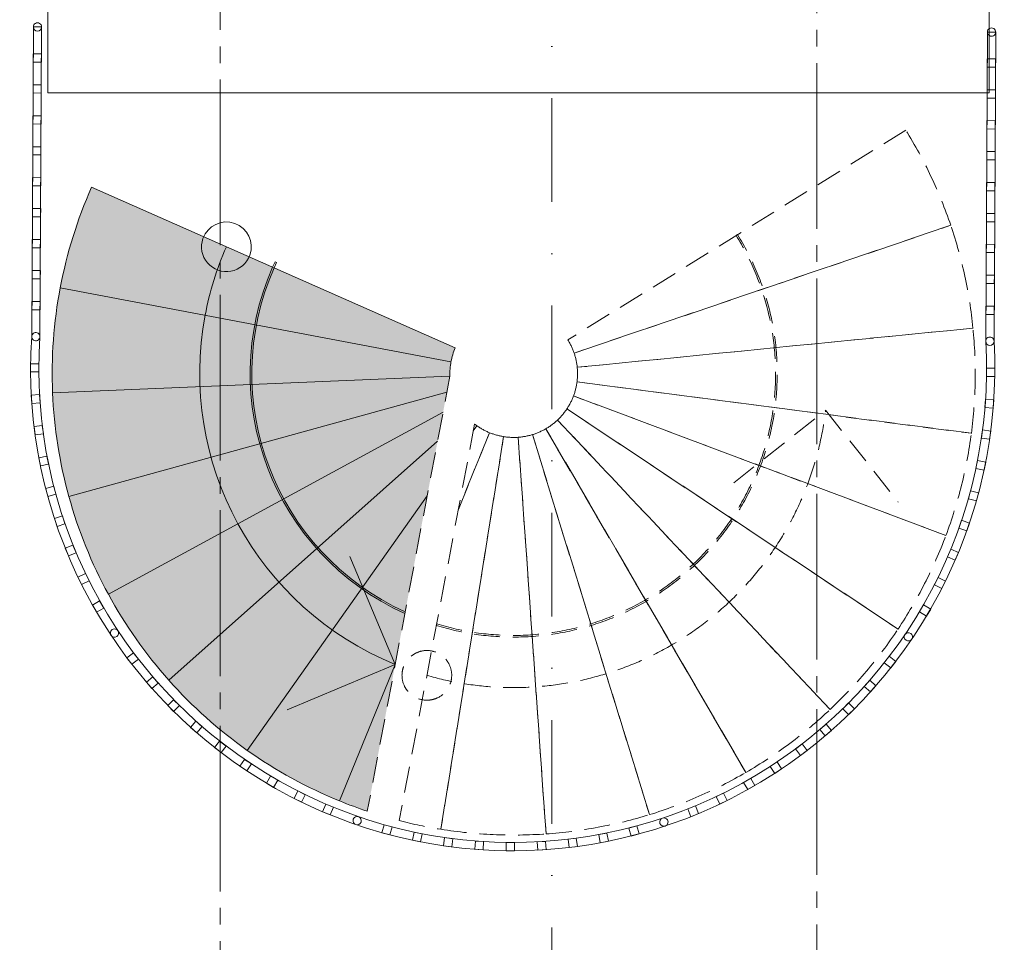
# Model space of a CAD drawing. Header units: millimetres. Extents: x -3350 to 1628655, y -3400 to 242269.
# Tile 4 of 73: x 4795 to 7766, y 4246 to 7031. Entities that reach past the tile are written whole.
import ezdxf
from ezdxf.enums import TextEntityAlignment as Align

# ---------------------------------------------------------------- set-up
doc = ezdxf.new("R2010")
doc.units = ezdxf.units.MM
doc.header["$MEASUREMENT"] = 0
for name, pattern in [('B0204', [650, 500, -50, 50, -50]), ('B0302', [625.500011, 313.000011, -156.25, 0, -156.25]), ('B0701', [117.059997, 77.999997, -39.06])]:
    doc.linetypes.add(name, pattern=pattern)
for name, color, linetype in [('24 Trappen', 7, 'Continuous'), ('24 Trappen Afdek-arcering', 7, 'Continuous'), ('A Lijn doorsnede', 7, 'Continuous'), ('A Stramien', 7, 'Continuous'), ('Z Ruimtebenaming fase 1 Zone omranding', 7, 'Continuous')]:
    doc.layers.add(name, color=color, linetype=linetype)

# ---------------------------------------------------------------- blocks, each defined once
blk = doc.blocks.new('Stair_3_1')
at = {"layer": '24 Trappen Afdek-arcering', "linetype": 'Continuous', "lineweight": 0, "true_color": 0xffffff}
for points in [[(5011.2, 6524.9, 0.057186), (4917, 6221.7), (6096, 5998.5, -0.057186), (6109.1, 6040.4)], [(4917, 6221.7, 0.057186), (4893.9, 5905.1), (6092.8, 5954.7), (6092.8, 5955, -0.056763), (6096, 5998.5)], [(4893.9, 5905.1, 0.057186), (4943.1, 5591.4), (6083.7, 5906.9), (6092.8, 5954.7)], [(4943.1, 5591.4, 0.057186), (5062.1, 5297), (6072.3, 5846.7), (6083.7, 5906.9)], [(5062.1, 5297, 0.057186), (5244.6, 5037.2), (6055.5, 5758.3), (6072.3, 5846.7)], [(5244.6, 5037.2, 0.057186), (5481.3, 4825.5), (6024.2, 5593.3), (6055.5, 5758.3)], [(6024.2, 5593.3), (5481.3, 4825.5, 0.057186), (5759.8, 4673), (5927.7, 5085.1)], [(5759.8, 4673, 0.016049), (5843.6, 4641.9), (5927.7, 5085.1)]]:
    blk.add_hatch(color=7, dxfattribs=at).paths.add_polyline_path(points)
at = {"layer": '24 Trappen', "color": 9, "linetype": 'B0701', "lineweight": 0}
for p, q in [((7468.4, 6697.3), (6449, 6064.3)), ((7604.1, 6410.2), (6467.7, 6024.6)), ((6467.7, 6024.6), (7604.1, 6410.2)), ((6960.8, 6382.1), (6956.6, 6379.5)), ((7671.2, 6099.9), (6477, 5981.6)), ((6477, 5981.6), (7671.2, 6099.9)), ((6092.8, 5955), (5843.6, 4641.9)), ((7666.2, 5782.4), (6476.3, 5937.7)), ((6476.3, 5937.7), (7666.2, 5782.4)), ((7589.5, 5474.3), (6465.7, 5895.1)), ((6465.7, 5895.1), (7589.5, 5474.3)), ((7445, 5191.6), (6445.7, 5856)), ((6445.7, 5856), (7445, 5191.6)), ((6949, 5632.9), (7226.5, 5852)), ((7226.5, 5852), (7445.6, 5574.5)), ((6167.2, 5810.5), (5940, 4613.5)), ((6163.3, 5790.1), (6174.1, 5805.4)), ((6174.1, 5805.4), (6163.3, 5790.1)), ((6985.7, 4759), (6382.2, 5796.2)), ((6382.2, 5796.2), (6985.7, 4759)), ((7240.2, 4948.9), (6417.4, 5822.4)), ((6417.4, 5822.4), (7240.2, 4948.9)), ((6065.6, 4587.5), (6254.9, 5772.4)), ((6254.9, 5772.4), (6065.6, 4587.5)), ((6118.2, 5552.7), (6212.6, 5784.3)), ((6212.6, 5784.3), (6118.2, 5552.7)), ((6382.8, 4573.4), (6298.8, 5770.5)), ((6298.8, 5770.5), (6382.8, 4573.4)), ((6694.9, 4631.6), (6342, 5778.5)), ((6342, 5778.5), (6694.9, 4631.6))]:
    blk.add_line(p, q, dxfattribs=at)
at = {"layer": '24 Trappen', "color": 9, "linetype": 'Continuous', "lineweight": 0}
for p, q in [((6109.1, 6040.4), (5011.2, 6524.9)), ((5565, 6299.9), (5557.9, 6283.7)), ((5569.6, 6297.9), (5565, 6299.9)), ((5562.5, 6281.7), (5569.6, 6297.9)), ((4917, 6221.7), (6096, 5998.5)), ((6096, 5998.5), (4917, 6221.7)), ((4893.9, 5905.1), (6092.8, 5954.7)), ((6092.8, 5954.7), (4893.9, 5905.1)), ((4943.1, 5591.4), (6083.7, 5906.9)), ((6083.7, 5906.9), (4943.1, 5591.4)), ((5062.1, 5297), (6072.3, 5846.7)), ((6072.3, 5846.7), (5062.1, 5297)), ((5244.6, 5037.2), (6055.5, 5758.3)), ((6055.5, 5758.3), (5244.6, 5037.2)), ((5481.3, 4825.5), (6024.2, 5593.3)), ((6024.2, 5593.3), (5481.3, 4825.5)), ((5790.5, 5410.9), (5927.7, 5085.1)), ((5927.7, 5085.1), (5601.8, 4947.9)), ((5759.8, 4673), (5927.7, 5085.1)), ((5927.7, 5085.1), (5759.8, 4673))]:
    blk.add_line(p, q, dxfattribs=at)
at = {"layer": '24 Trappen', "color": 9, "linetype": 'B0701', "lineweight": 0}
for centre, radius, start, end in [((6285.3, 5962.6), 1392.6, 18.7465, 31.8383), ((6285.3, 5962.6), 1392.6, 5.6548, 18.7465), ((6285.3, 5962.6), 795.1, 252.9211, 31.8383), ((6285.3, 5962.6), 790.1, 252.8809, 31.8383), ((6285.3, 5962.6), 1392.6, 352.563, 5.6548), ((6285.3, 5962.6), 192.6, 18.7465, 31.8383), ((6285.3, 5962.6), 192.6, 5.6548, 18.7465), ((6285.3, 5962.6), 192.6, 352.563, 5.6548), ((6285.3, 5962.6), 192.6, 339.4712, 352.563), ((6285.3, 5962.6), 192.6, 326.3795, 339.4712), ((6285.3, 5962.6), 192.6, 313.2877, 326.3795), ((6285.3, 5962.6), 947.6, 253.9431, 353.2936), ((6285.3, 5962.6), 192.6, 232.1771, 234.7372), ((6285.3, 5962.6), 192.6, 234.7372, 247.829), ((6285.3, 5962.6), 192.6, 287.1042, 300.196), ((6285.3, 5962.6), 192.6, 300.196, 313.2877), ((6285.3, 5962.6), 192.6, 247.829, 260.9207), ((6285.3, 5962.6), 192.6, 260.9207, 274.0125), ((6285.3, 5962.6), 192.6, 274.0125, 287.1042), ((6285.3, 5962.6), 1392.6, 339.4712, 352.563), ((6285.3, 5962.6), 1392.6, 326.3795, 339.4712), ((6285.3, 5962.6), 1392.6, 313.2877, 326.3795), ((6023.2, 5052), 75, 340.5362, 160.5362), ((6023.2, 5052), 75, 160.5362, 340.5362), ((6285.3, 5962.6), 1392.6, 300.196, 313.2877), ((6285.3, 5962.6), 1392.6, 287.1042, 300.196), ((6285.3, 5962.6), 1392.6, 255.6422, 260.9207), ((6285.3, 5962.6), 1392.6, 274.0125, 287.1042), ((6285.3, 5962.6), 1392.6, 260.9207, 274.0125)]:
    blk.add_arc(centre, radius, start, end, dxfattribs=at)
at = {"layer": '24 Trappen', "color": 9, "linetype": 'Continuous', "lineweight": 0}
for centre, radius, start, end in [((6285.3, 5962.6), 1392.6, 156.1867, 169.2784), ((5418.4, 6345.3), 75, 340.5362, 160.5362), ((5418.4, 6345.3), 75, 160.5362, 340.5362), ((6285.3, 5962.6), 947.6, 156.1867, 169.2784), ((6285.3, 5962.6), 795.1, 156.1867, 245.5993), ((6285.3, 5962.6), 790.1, 156.1867, 245.5112), ((6285.3, 5962.6), 1392.6, 169.2784, 182.3702), ((6285.3, 5962.6), 947.6, 169.2784, 247.829), ((6285.3, 5962.6), 192.6, 156.1867, 169.2784), ((6285.3, 5962.6), 192.6, 169.2784, 182.2735), ((6285.3, 5962.6), 1392.6, 182.3702, 195.4619), ((6285.3, 5962.6), 1392.6, 195.4619, 208.5537), ((6285.3, 5962.6), 1392.6, 208.5537, 221.6454), ((6285.3, 5962.6), 1392.6, 221.6454, 234.7372), ((6285.3, 5962.6), 1392.6, 234.7372, 247.829), ((6285.3, 5962.6), 1392.6, 247.829, 251.5068)]:
    blk.add_arc(centre, radius, start, end, dxfattribs=at)
blk = doc.blocks.new('Railing_1_1')
at = {"layer": '24 Trappen', "color": 9, "linetype": 'Continuous', "lineweight": 0}
for p, q in [((4835.9, 7008.9), (4830.8, 6074.6)), ((4835.9, 7008.9), (4830.8, 6074.6)), ((4860.9, 7008.8), (4835.9, 7008.9)), ((4860.9, 7008.8), (4835.9, 7008.9)), ((4855.8, 6073.7), (4860.9, 7008.8)), ((4855.8, 6073.7), (4860.9, 7008.8)), ((7714.7, 6993.4), (7709.6, 6060)), ((7714.7, 6993.4), (7709.6, 6060)), ((7739.7, 6993.2), (7714.7, 6993.4)), ((7739.7, 6993.2), (7714.7, 6993.4)), ((7734.6, 6060.7), (7739.7, 6993.2)), ((7734.6, 6060.7), (7739.7, 6993.2))]:
    blk.add_line(p, q, dxfattribs=at)
at = {"layer": '24 Trappen', "color": 9, "linetype": 'Continuous', "lineweight": 0, "flags": 128}
for points in [[(4860.9, 7008.8, 1), (4835.9, 7008.9, 1)], [(7714.7, 6993.4, 1), (7739.7, 6993.2, 1)], [(4855.8, 6073.3, 1), (4830.9, 6075, 1)], [(7709.6, 6060.4, 1), (7734.6, 6060.3, 1)], [(5091.2, 5186.5, 1), (5070.3, 5172.7, 1)], [(7465.8, 5175.1, 1), (7486.5, 5161.1, 1)], [(5817.1, 4625.3, 1), (5808.9, 4601.7, 1)], [(6734.5, 4621, 1), (6742.5, 4597.2, 1)]]:
    blk.add_lwpolyline(points, format="xyb", close=True, dxfattribs=at)
for points in [[(4835.3, 6903), (4860.3, 6902.8), (4860.4, 6927.8), (4835.4, 6928)], [(7739.2, 6912.4), (7714.2, 6912.6), (7714.1, 6887.6), (7739.1, 6887.4)], [(4834.8, 6809.5), (4859.8, 6809.4), (4859.9, 6834.4), (4834.9, 6834.5)], [(7738.7, 6819.1), (7713.7, 6819.3), (7713.6, 6794.3), (7738.6, 6794.1)], [(4834.3, 6716), (4859.3, 6715.9), (4859.4, 6740.9), (4834.4, 6741)], [(7738.2, 6725.8), (7713.2, 6726), (7713.1, 6701), (7738.1, 6700.8)], [(4833.8, 6622.5), (4858.8, 6622.4), (4858.9, 6647.4), (4833.9, 6647.5)], [(7737.7, 6632.5), (7712.7, 6632.7), (7712.6, 6607.7), (7737.6, 6607.5)], [(4833.3, 6529.1), (4858.3, 6528.9), (4858.4, 6553.9), (4833.4, 6554.1)], [(7737.2, 6539.3), (7712.2, 6539.4), (7712.1, 6514.4), (7737.1, 6514.3)], [(4832.8, 6435.6), (4857.8, 6435.5), (4857.9, 6460.5), (4832.9, 6460.6)], [(7736.7, 6446), (7711.7, 6446.1), (7711.6, 6421.1), (7736.6, 6421)], [(4832.3, 6342.1), (4857.3, 6342), (4857.4, 6367), (4832.4, 6367.1)], [(7736.2, 6352.7), (7711.2, 6352.8), (7711, 6327.8), (7736, 6327.7)], [(4831.8, 6248.6), (4856.8, 6248.5), (4856.9, 6273.5), (4831.9, 6273.6)], [(7735.7, 6259.4), (7710.7, 6259.5), (7710.5, 6234.5), (7735.5, 6234.4)], [(4831.3, 6155.2), (4856.3, 6155), (4856.4, 6180), (4831.4, 6180.2)], [(7735.2, 6166.1), (7710.2, 6166.2), (7710, 6141.2), (7735, 6141.1)], [(4827.5, 5967.5), (4852.5, 5967.5), (4852.6, 5992.5), (4827.6, 5992.5)], [(7737, 5978.6), (7712, 5978.8), (7711.9, 5953.8), (7736.9, 5953.6)], [(4831.3, 5872.6), (4856.2, 5874.1), (4854.7, 5899.1), (4829.7, 5897.5)], [(7734, 5883.6), (7709.1, 5885.4), (7707.3, 5860.5), (7732.2, 5858.7)], [(4841.2, 5778.1), (4866, 5781.3), (4862.8, 5806.1), (4838, 5802.8)], [(7724.8, 5789), (7700.1, 5792.5), (7696.6, 5767.7), (7721.4, 5764.3)], [(4857.3, 5684.4), (4881.8, 5689.2), (4877, 5713.8), (4852.5, 5708.9)], [(7709.5, 5695.3), (7685, 5700.3), (7679.9, 5675.8), (7704.4, 5670.8)], [(4879.5, 5592), (4903.6, 5598.4), (4897.2, 5622.6), (4873, 5616.2)], [(7688, 5602.7), (7663.9, 5609.3), (7657.3, 5585.2), (7681.4, 5578.6)], [(4907.6, 5501.2), (4931.3, 5509.2), (4923.3, 5532.9), (4899.6, 5524.9)], [(7660.6, 5511.7), (7636.9, 5519.9), (7628.7, 5496.3), (7652.3, 5488.1)], [(4941.6, 5412.5), (4964.7, 5422), (4955.2, 5445.1), (4932.1, 5435.6)], [(7627.2, 5422.7), (7604.2, 5432.5), (7594.5, 5409.4), (7617.5, 5399.7)], [(4981.3, 5326.2), (5003.8, 5337.2), (4992.8, 5359.6), (4970.3, 5348.6)], [(7588.2, 5336.1), (7565.8, 5347.3), (7554.6, 5325), (7576.9, 5313.8)], [(5026.6, 5242.7), (5048.3, 5255.1), (5035.9, 5276.8), (5014.2, 5264.3)], [(7543.5, 5252.2), (7521.9, 5264.9), (7509.3, 5243.3), (7530.9, 5230.7)], [(5133, 5085.3), (5152.9, 5100.5), (5137.7, 5120.4), (5117.9, 5105.2)], [(7438.3, 5094.1), (7418.6, 5109.4), (7403.2, 5089.7), (7423, 5074.4)], [(5193.7, 5012.2), (5212.5, 5028.6), (5196.1, 5047.5), (5177.3, 5031)], [(7378.2, 5020.5), (7359.5, 5037.1), (7342.9, 5018.4), (7361.6, 5001.8)], [(5259, 4943.2), (5276.8, 4960.8), (5259.1, 4978.5), (5241.4, 4960.9)], [(7313.4, 4951), (7295.8, 4968.8), (7278, 4951.2), (7295.6, 4933.4)], [(5328.7, 4878.6), (5345.3, 4897.3), (5326.5, 4913.9), (5310, 4895.1)], [(7244.2, 4885.9), (7227.8, 4904.8), (7208.9, 4888.4), (7225.3, 4869.5)], [(5402.5, 4818.7), (5417.8, 4838.5), (5398, 4853.7), (5382.7, 4834)], [(7170.9, 4825.4), (7155.8, 4845.3), (7135.9, 4830.2), (7151, 4810.3)], [(5480, 4763.7), (5493.9, 4784.5), (5473.2, 4798.4), (5459.2, 4777.7)], [(7093.8, 4769.9), (7080, 4790.7), (7059.2, 4777), (7072.9, 4756.1)], [(5560.9, 4713.9), (5573.5, 4735.5), (5551.9, 4748.1), (5539.3, 4726.5)], [(7013.2, 4719.5), (7000.9, 4741.2), (6979.1, 4728.8), (6991.5, 4707.1)], [(5644.9, 4669.5), (5656.1, 4691.9), (5633.7, 4703.1), (5622.6, 4680.7)], [(6929.6, 4674.4), (6918.6, 4696.9), (6896.2, 4686), (6907.1, 4663.5)], [(5731.7, 4630.7), (5741.3, 4653.8), (5718.3, 4663.4), (5708.6, 4640.4)], [(6843.1, 4634.9), (6833.7, 4658.1), (6810.5, 4648.7), (6820, 4625.5)], [(5911.8, 4570.5), (5918.4, 4594.6), (5894.2, 4601.1), (5887.7, 4577)], [(6004.4, 4549.3), (6009.4, 4573.8), (5984.9, 4578.7), (5979.9, 4554.3)], [(6571, 4551.4), (6566.3, 4576), (6541.7, 4571.2), (6546.5, 4546.7)], [(6663.5, 4573.3), (6657.1, 4597.5), (6632.9, 4591.2), (6639.3, 4567)], [(6098.2, 4534.2), (6101.6, 4558.9), (6076.8, 4562.3), (6073.5, 4537.5)], [(6192.8, 4525.2), (6194.6, 4550.2), (6169.7, 4551.9), (6167.9, 4527)], [(6287.8, 4522.5), (6287.9, 4547.5), (6262.9, 4547.6), (6262.8, 4522.6)], [(6382.8, 4526), (6381.3, 4550.9), (6356.3, 4549.4), (6357.8, 4524.4)], [(6477.3, 4535.6), (6474.2, 4560.4), (6449.4, 4557.3), (6452.5, 4532.5)]]:
    blk.add_lwpolyline(points, close=True, dxfattribs=at)
at = {"layer": '24 Trappen', "color": 9, "linetype": 'Continuous', "lineweight": 0}
for radius, start, end in [(1454.7, 176.1638, 3.2875), (1454.7, 176.1638, 3.2875), (1429.7, 176.1331, 3.3189), (1429.7, 176.1331, 3.3189)]:
    blk.add_arc((6282.3, 5977.3), radius, start, end, dxfattribs=at)
blk = doc.blocks.new('Railing_2_1')
at = {"layer": '24 Trappen', "color": 9, "linetype": 'Continuous', "lineweight": 0}
for p, q in [((4835.9, 7008.9), (4830.8, 6074.6)), ((4835.9, 7008.9), (4830.8, 6074.6)), ((4860.9, 7008.8), (4835.9, 7008.9)), ((4860.9, 7008.8), (4835.9, 7008.9)), ((4855.8, 6073.7), (4860.9, 7008.8)), ((4855.8, 6073.7), (4860.9, 7008.8)), ((7714.7, 6993.4), (7709.6, 6060)), ((7714.7, 6993.4), (7709.6, 6060)), ((7739.7, 6993.2), (7714.7, 6993.4)), ((7739.7, 6993.2), (7714.7, 6993.4)), ((7734.6, 6060.7), (7739.7, 6993.2)), ((7734.6, 6060.7), (7739.7, 6993.2))]:
    blk.add_line(p, q, dxfattribs=at)
at = {"layer": '24 Trappen', "color": 9, "linetype": 'Continuous', "lineweight": 0, "flags": 128}
for points in [[(4860.9, 7008.8, 1), (4835.9, 7008.9, 1)], [(7714.7, 6993.4, 1), (7739.7, 6993.2, 1)], [(4855.8, 6073.3, 1), (4830.9, 6075, 1)], [(7709.6, 6060.4, 1), (7734.6, 6060.3, 1)], [(5091.2, 5186.5, 1), (5070.3, 5172.7, 1)], [(7465.8, 5175.1, 1), (7486.5, 5161.1, 1)], [(5817.1, 4625.3, 1), (5808.9, 4601.7, 1)], [(6734.5, 4621, 1), (6742.5, 4597.2, 1)]]:
    blk.add_lwpolyline(points, format="xyb", close=True, dxfattribs=at)
for points in [[(4835.3, 6903), (4860.3, 6902.8), (4860.4, 6927.8), (4835.4, 6928)], [(7739.2, 6912.4), (7714.2, 6912.6), (7714.1, 6887.6), (7739.1, 6887.4)], [(4834.8, 6809.5), (4859.8, 6809.4), (4859.9, 6834.4), (4834.9, 6834.5)], [(7738.7, 6819.1), (7713.7, 6819.3), (7713.6, 6794.3), (7738.6, 6794.1)], [(4834.3, 6716), (4859.3, 6715.9), (4859.4, 6740.9), (4834.4, 6741)], [(7738.2, 6725.8), (7713.2, 6726), (7713.1, 6701), (7738.1, 6700.8)], [(4833.8, 6622.5), (4858.8, 6622.4), (4858.9, 6647.4), (4833.9, 6647.5)], [(7737.7, 6632.5), (7712.7, 6632.7), (7712.6, 6607.7), (7737.6, 6607.5)], [(4833.3, 6529.1), (4858.3, 6528.9), (4858.4, 6553.9), (4833.4, 6554.1)], [(7737.2, 6539.3), (7712.2, 6539.4), (7712.1, 6514.4), (7737.1, 6514.3)], [(4832.8, 6435.6), (4857.8, 6435.5), (4857.9, 6460.5), (4832.9, 6460.6)], [(7736.7, 6446), (7711.7, 6446.1), (7711.6, 6421.1), (7736.6, 6421)], [(4832.3, 6342.1), (4857.3, 6342), (4857.4, 6367), (4832.4, 6367.1)], [(7736.2, 6352.7), (7711.2, 6352.8), (7711, 6327.8), (7736, 6327.7)], [(4831.8, 6248.6), (4856.8, 6248.5), (4856.9, 6273.5), (4831.9, 6273.6)], [(7735.7, 6259.4), (7710.7, 6259.5), (7710.5, 6234.5), (7735.5, 6234.4)], [(4831.3, 6155.2), (4856.3, 6155), (4856.4, 6180), (4831.4, 6180.2)], [(7735.2, 6166.1), (7710.2, 6166.2), (7710, 6141.2), (7735, 6141.1)], [(4827.5, 5967.5), (4852.5, 5967.5), (4852.6, 5992.5), (4827.6, 5992.5)], [(7737, 5978.6), (7712, 5978.8), (7711.9, 5953.8), (7736.9, 5953.6)], [(4831.3, 5872.6), (4856.2, 5874.1), (4854.7, 5899.1), (4829.7, 5897.5)], [(7734, 5883.6), (7709.1, 5885.4), (7707.3, 5860.5), (7732.2, 5858.7)], [(4841.2, 5778.1), (4866, 5781.3), (4862.8, 5806.1), (4838, 5802.8)], [(7724.8, 5789), (7700.1, 5792.5), (7696.6, 5767.7), (7721.4, 5764.3)], [(4857.3, 5684.4), (4881.8, 5689.2), (4877, 5713.8), (4852.5, 5708.9)], [(7709.5, 5695.3), (7685, 5700.3), (7679.9, 5675.8), (7704.4, 5670.8)], [(4879.5, 5592), (4903.6, 5598.4), (4897.2, 5622.6), (4873, 5616.2)], [(7688, 5602.7), (7663.9, 5609.3), (7657.3, 5585.2), (7681.4, 5578.6)], [(4907.6, 5501.2), (4931.3, 5509.2), (4923.3, 5532.9), (4899.6, 5524.9)], [(7660.6, 5511.7), (7636.9, 5519.9), (7628.7, 5496.3), (7652.3, 5488.1)], [(4941.6, 5412.5), (4964.7, 5422), (4955.2, 5445.1), (4932.1, 5435.6)], [(7627.2, 5422.7), (7604.2, 5432.5), (7594.5, 5409.4), (7617.5, 5399.7)], [(4981.3, 5326.2), (5003.8, 5337.2), (4992.8, 5359.6), (4970.3, 5348.6)], [(7588.2, 5336.1), (7565.8, 5347.3), (7554.6, 5325), (7576.9, 5313.8)], [(5026.6, 5242.7), (5048.3, 5255.1), (5035.9, 5276.8), (5014.2, 5264.3)], [(7543.5, 5252.2), (7521.9, 5264.9), (7509.3, 5243.3), (7530.9, 5230.7)], [(5133, 5085.3), (5152.9, 5100.5), (5137.7, 5120.4), (5117.9, 5105.2)], [(7438.3, 5094.1), (7418.6, 5109.4), (7403.2, 5089.7), (7423, 5074.4)], [(5193.7, 5012.2), (5212.5, 5028.6), (5196.1, 5047.5), (5177.3, 5031)], [(7378.2, 5020.5), (7359.5, 5037.1), (7342.9, 5018.4), (7361.6, 5001.8)], [(5259, 4943.2), (5276.8, 4960.8), (5259.1, 4978.5), (5241.4, 4960.9)], [(7313.4, 4951), (7295.8, 4968.8), (7278, 4951.2), (7295.6, 4933.4)], [(5328.7, 4878.6), (5345.3, 4897.3), (5326.5, 4913.9), (5310, 4895.1)], [(7244.2, 4885.9), (7227.8, 4904.8), (7208.9, 4888.4), (7225.3, 4869.5)], [(5402.5, 4818.7), (5417.8, 4838.5), (5398, 4853.7), (5382.7, 4834)], [(7170.9, 4825.4), (7155.8, 4845.3), (7135.9, 4830.2), (7151, 4810.3)], [(5480, 4763.7), (5493.9, 4784.5), (5473.2, 4798.4), (5459.2, 4777.7)], [(7093.8, 4769.9), (7080, 4790.7), (7059.2, 4777), (7072.9, 4756.1)], [(5560.9, 4713.9), (5573.5, 4735.5), (5551.9, 4748.1), (5539.3, 4726.5)], [(7013.2, 4719.5), (7000.9, 4741.2), (6979.1, 4728.8), (6991.5, 4707.1)], [(5644.9, 4669.5), (5656.1, 4691.9), (5633.7, 4703.1), (5622.6, 4680.7)], [(6929.6, 4674.4), (6918.6, 4696.9), (6896.2, 4686), (6907.1, 4663.5)], [(5731.7, 4630.7), (5741.3, 4653.8), (5718.3, 4663.4), (5708.6, 4640.4)], [(6843.1, 4634.9), (6833.7, 4658.1), (6810.5, 4648.7), (6820, 4625.5)], [(5911.8, 4570.5), (5918.4, 4594.6), (5894.2, 4601.1), (5887.7, 4577)], [(6004.4, 4549.3), (6009.4, 4573.8), (5984.9, 4578.7), (5979.9, 4554.3)], [(6571, 4551.4), (6566.3, 4576), (6541.7, 4571.2), (6546.5, 4546.7)], [(6663.5, 4573.3), (6657.1, 4597.5), (6632.9, 4591.2), (6639.3, 4567)], [(6098.2, 4534.2), (6101.6, 4558.9), (6076.8, 4562.3), (6073.5, 4537.5)], [(6192.8, 4525.2), (6194.6, 4550.2), (6169.7, 4551.9), (6167.9, 4527)], [(6287.8, 4522.5), (6287.9, 4547.5), (6262.9, 4547.6), (6262.8, 4522.6)], [(6382.8, 4526), (6381.3, 4550.9), (6356.3, 4549.4), (6357.8, 4524.4)], [(6477.3, 4535.6), (6474.2, 4560.4), (6449.4, 4557.3), (6452.5, 4532.5)]]:
    blk.add_lwpolyline(points, close=True, dxfattribs=at)
at = {"layer": '24 Trappen', "color": 9, "linetype": 'Continuous', "lineweight": 0}
for radius, start, end in [(1454.7, 176.1638, 3.2875), (1454.7, 176.1638, 3.2875), (1429.7, 176.1331, 3.3189), (1429.7, 176.1331, 3.3189)]:
    blk.add_arc((6282.3, 5977.3), radius, start, end, dxfattribs=at)
blk = doc.blocks.new('Railing_3_1')
at = {"layer": '24 Trappen', "color": 9, "linetype": 'Continuous', "lineweight": 0}
for p, q in [((4835.9, 7008.9), (4830.8, 6074.6)), ((4835.9, 7008.9), (4830.8, 6074.6)), ((4860.9, 7008.8), (4835.9, 7008.9)), ((4860.9, 7008.8), (4835.9, 7008.9)), ((4855.8, 6073.7), (4860.9, 7008.8)), ((4855.8, 6073.7), (4860.9, 7008.8)), ((7714.7, 6993.4), (7709.6, 6060)), ((7714.7, 6993.4), (7709.6, 6060)), ((7739.7, 6993.2), (7714.7, 6993.4)), ((7739.7, 6993.2), (7714.7, 6993.4)), ((7734.6, 6060.7), (7739.7, 6993.2)), ((7734.6, 6060.7), (7739.7, 6993.2))]:
    blk.add_line(p, q, dxfattribs=at)
at = {"layer": '24 Trappen', "color": 9, "linetype": 'Continuous', "lineweight": 0, "flags": 128}
for points in [[(4860.9, 7008.8, 1), (4835.9, 7008.9, 1)], [(7714.7, 6993.4, 1), (7739.7, 6993.2, 1)], [(4855.8, 6073.3, 1), (4830.9, 6075, 1)], [(7709.6, 6060.4, 1), (7734.6, 6060.3, 1)], [(5091.2, 5186.5, 1), (5070.3, 5172.7, 1)], [(7465.8, 5175.1, 1), (7486.5, 5161.1, 1)], [(5817.1, 4625.3, 1), (5808.9, 4601.7, 1)], [(6734.5, 4621, 1), (6742.5, 4597.2, 1)]]:
    blk.add_lwpolyline(points, format="xyb", close=True, dxfattribs=at)
for points in [[(4835.3, 6903), (4860.3, 6902.8), (4860.4, 6927.8), (4835.4, 6928)], [(7739.2, 6912.4), (7714.2, 6912.6), (7714.1, 6887.6), (7739.1, 6887.4)], [(4834.8, 6809.5), (4859.8, 6809.4), (4859.9, 6834.4), (4834.9, 6834.5)], [(7738.7, 6819.1), (7713.7, 6819.3), (7713.6, 6794.3), (7738.6, 6794.1)], [(4834.3, 6716), (4859.3, 6715.9), (4859.4, 6740.9), (4834.4, 6741)], [(7738.2, 6725.8), (7713.2, 6726), (7713.1, 6701), (7738.1, 6700.8)], [(4833.8, 6622.5), (4858.8, 6622.4), (4858.9, 6647.4), (4833.9, 6647.5)], [(7737.7, 6632.5), (7712.7, 6632.7), (7712.6, 6607.7), (7737.6, 6607.5)], [(4833.3, 6529.1), (4858.3, 6528.9), (4858.4, 6553.9), (4833.4, 6554.1)], [(7737.2, 6539.3), (7712.2, 6539.4), (7712.1, 6514.4), (7737.1, 6514.3)], [(4832.8, 6435.6), (4857.8, 6435.5), (4857.9, 6460.5), (4832.9, 6460.6)], [(7736.7, 6446), (7711.7, 6446.1), (7711.6, 6421.1), (7736.6, 6421)], [(4832.3, 6342.1), (4857.3, 6342), (4857.4, 6367), (4832.4, 6367.1)], [(7736.2, 6352.7), (7711.2, 6352.8), (7711, 6327.8), (7736, 6327.7)], [(4831.8, 6248.6), (4856.8, 6248.5), (4856.9, 6273.5), (4831.9, 6273.6)], [(7735.7, 6259.4), (7710.7, 6259.5), (7710.5, 6234.5), (7735.5, 6234.4)], [(4831.3, 6155.2), (4856.3, 6155), (4856.4, 6180), (4831.4, 6180.2)], [(7735.2, 6166.1), (7710.2, 6166.2), (7710, 6141.2), (7735, 6141.1)], [(4827.5, 5967.5), (4852.5, 5967.5), (4852.6, 5992.5), (4827.6, 5992.5)], [(7737, 5978.6), (7712, 5978.8), (7711.9, 5953.8), (7736.9, 5953.6)], [(4831.3, 5872.6), (4856.2, 5874.1), (4854.7, 5899.1), (4829.7, 5897.5)], [(7734, 5883.6), (7709.1, 5885.4), (7707.3, 5860.5), (7732.2, 5858.7)], [(4841.2, 5778.1), (4866, 5781.3), (4862.8, 5806.1), (4838, 5802.8)], [(7724.8, 5789), (7700.1, 5792.5), (7696.6, 5767.7), (7721.4, 5764.3)], [(4857.3, 5684.4), (4881.8, 5689.2), (4877, 5713.8), (4852.5, 5708.9)], [(7709.5, 5695.3), (7685, 5700.3), (7679.9, 5675.8), (7704.4, 5670.8)], [(4879.5, 5592), (4903.6, 5598.4), (4897.2, 5622.6), (4873, 5616.2)], [(7688, 5602.7), (7663.9, 5609.3), (7657.3, 5585.2), (7681.4, 5578.6)], [(4907.6, 5501.2), (4931.3, 5509.2), (4923.3, 5532.9), (4899.6, 5524.9)], [(7660.6, 5511.7), (7636.9, 5519.9), (7628.7, 5496.3), (7652.3, 5488.1)], [(4941.6, 5412.5), (4964.7, 5422), (4955.2, 5445.1), (4932.1, 5435.6)], [(7627.2, 5422.7), (7604.2, 5432.5), (7594.5, 5409.4), (7617.5, 5399.7)], [(4981.3, 5326.2), (5003.8, 5337.2), (4992.8, 5359.6), (4970.3, 5348.6)], [(7588.2, 5336.1), (7565.8, 5347.3), (7554.6, 5325), (7576.9, 5313.8)], [(5026.6, 5242.7), (5048.3, 5255.1), (5035.9, 5276.8), (5014.2, 5264.3)], [(7543.5, 5252.2), (7521.9, 5264.9), (7509.3, 5243.3), (7530.9, 5230.7)], [(5133, 5085.3), (5152.9, 5100.5), (5137.7, 5120.4), (5117.9, 5105.2)], [(7438.3, 5094.1), (7418.6, 5109.4), (7403.2, 5089.7), (7423, 5074.4)], [(5193.7, 5012.2), (5212.5, 5028.6), (5196.1, 5047.5), (5177.3, 5031)], [(7378.2, 5020.5), (7359.5, 5037.1), (7342.9, 5018.4), (7361.6, 5001.8)], [(5259, 4943.2), (5276.8, 4960.8), (5259.1, 4978.5), (5241.4, 4960.9)], [(7313.4, 4951), (7295.8, 4968.8), (7278, 4951.2), (7295.6, 4933.4)], [(5328.7, 4878.6), (5345.3, 4897.3), (5326.5, 4913.9), (5310, 4895.1)], [(7244.2, 4885.9), (7227.8, 4904.8), (7208.9, 4888.4), (7225.3, 4869.5)], [(5402.5, 4818.7), (5417.8, 4838.5), (5398, 4853.7), (5382.7, 4834)], [(7170.9, 4825.4), (7155.8, 4845.3), (7135.9, 4830.2), (7151, 4810.3)], [(5480, 4763.7), (5493.9, 4784.5), (5473.2, 4798.4), (5459.2, 4777.7)], [(7093.8, 4769.9), (7080, 4790.7), (7059.2, 4777), (7072.9, 4756.1)], [(5560.9, 4713.9), (5573.5, 4735.5), (5551.9, 4748.1), (5539.3, 4726.5)], [(7013.2, 4719.5), (7000.9, 4741.2), (6979.1, 4728.8), (6991.5, 4707.1)], [(5644.9, 4669.5), (5656.1, 4691.9), (5633.7, 4703.1), (5622.6, 4680.7)], [(6929.6, 4674.4), (6918.6, 4696.9), (6896.2, 4686), (6907.1, 4663.5)], [(5731.7, 4630.7), (5741.3, 4653.8), (5718.3, 4663.4), (5708.6, 4640.4)], [(6843.1, 4634.9), (6833.7, 4658.1), (6810.5, 4648.7), (6820, 4625.5)], [(5911.8, 4570.5), (5918.4, 4594.6), (5894.2, 4601.1), (5887.7, 4577)], [(6004.4, 4549.3), (6009.4, 4573.8), (5984.9, 4578.7), (5979.9, 4554.3)], [(6571, 4551.4), (6566.3, 4576), (6541.7, 4571.2), (6546.5, 4546.7)], [(6663.5, 4573.3), (6657.1, 4597.5), (6632.9, 4591.2), (6639.3, 4567)], [(6098.2, 4534.2), (6101.6, 4558.9), (6076.8, 4562.3), (6073.5, 4537.5)], [(6192.8, 4525.2), (6194.6, 4550.2), (6169.7, 4551.9), (6167.9, 4527)], [(6287.8, 4522.5), (6287.9, 4547.5), (6262.9, 4547.6), (6262.8, 4522.6)], [(6382.8, 4526), (6381.3, 4550.9), (6356.3, 4549.4), (6357.8, 4524.4)], [(6477.3, 4535.6), (6474.2, 4560.4), (6449.4, 4557.3), (6452.5, 4532.5)]]:
    blk.add_lwpolyline(points, close=True, dxfattribs=at)
at = {"layer": '24 Trappen', "color": 9, "linetype": 'Continuous', "lineweight": 0}
for radius, start, end in [(1454.7, 176.1638, 3.2875), (1454.7, 176.1638, 3.2875), (1429.7, 176.1331, 3.3189), (1429.7, 176.1331, 3.3189)]:
    blk.add_arc((6282.3, 5977.3), radius, start, end, dxfattribs=at)
blk = doc.blocks.new('Cutting Plane_2_1', base_point=(6400.8, -1176.3))
at = {"layer": 'A Lijn doorsnede', "color": 9, "linetype": 'B0302', "lineweight": 0}
blk.add_line((6400.8, -1026.3), (6400.8, 35170.6), dxfattribs=at)
blk = doc.blocks.new('Standard grid marker_2')
at = {"layer": 'A Stramien', "color": 9, "linetype": 'B0204', "lineweight": 0}
blk.add_line((3000, 0), (37200, 0), dxfattribs=at)
at = {"layer": 'A Stramien', "color": 2, "lineweight": 0}
for tag, p in [('AC_MarkerText_1_0', (-175, -4.6)), ('AC_MarkerText_1_1', (40375, -4.6))]:
    blk.add_attdef(tag, text='', height=175, rotation=90, dxfattribs=at).set_placement(p, align=Align.MIDDLE_CENTER)

msp = doc.modelspace()

# ---------------------------------------------------------------- linework, layer by layer
at = {"layer": 'Z Ruimtebenaming fase 1 Zone omranding', "color": 7, "linetype": 'Continuous', "lineweight": 0, "flags": 128}
msp.add_lwpolyline([(7720, 7790), (4880, 7790), (4880, 6810), (7720, 6810)], close=True, dxfattribs=at)

# ---------------------------------------------------------------- block references
at = {"layer": '24 Trappen', "color": 9, "linetype": 'Continuous', "lineweight": 0}
for name in ['Railing_1_1', 'Railing_2_1', 'Railing_3_1']:
    msp.add_blockref(name, (0, 0), dxfattribs=at)
at = {"layer": '24 Trappen', "color": 253, "linetype": 'Continuous', "lineweight": 0, "true_color": 0x99a3a6}
msp.add_blockref('Stair_3_1', (0, 0), dxfattribs=at)
at = {"layer": 'A Lijn doorsnede', "color": 9, "lineweight": 0}
msp.add_blockref('Cutting Plane_2_1', (6400.8, -1176.3), dxfattribs=at)
at = {"layer": 'A Stramien', "color": 1, "linetype": 'Continuous', "lineweight": 0, "zscale": 1000, "rotation": 270}
for p in [(7200, 37200), (5400, 37150)]:
    msp.add_blockref('Standard grid marker_2', p, dxfattribs=at)

doc.saveas('drawing.dxf')
